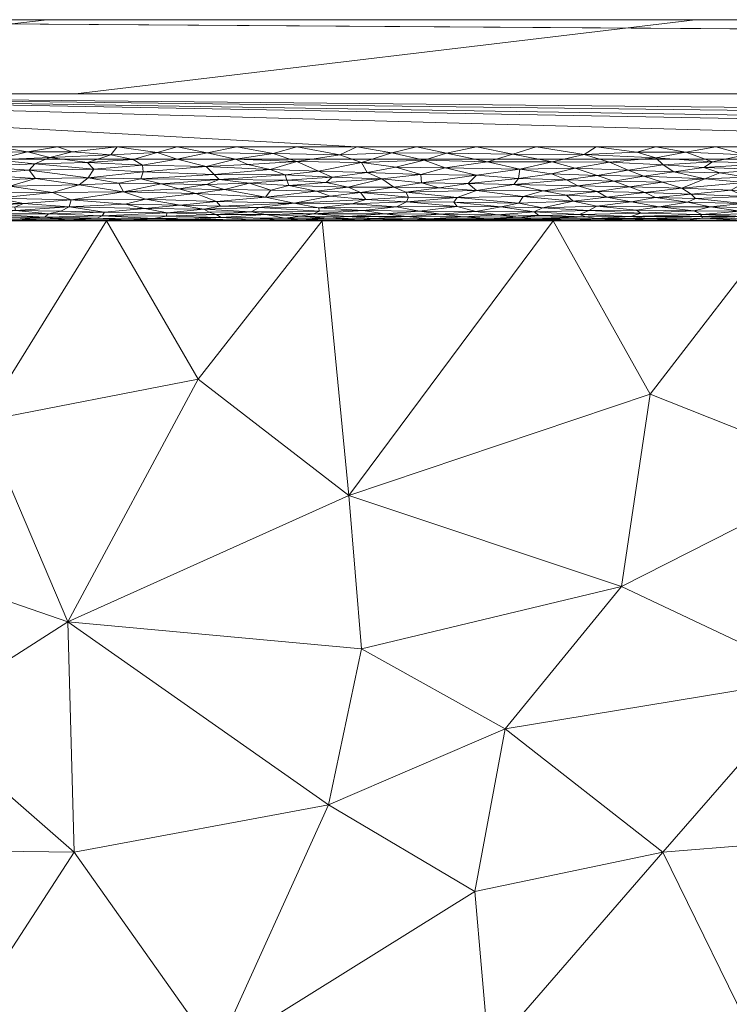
# Model space of a CAD drawing. Header units: millimetres. Extents: x -300 to 300, y 0 to 450.
# Tile 146 of 256: x 17 to 36, y 423 to 450. Entities that reach past the tile are written whole.
import ezdxf

# ---------------------------------------------------------------- set-up
doc = ezdxf.new("R2010")
doc.units = ezdxf.units.MM
doc.layers.add('A-GENM', color=13, linetype='Continuous')

# ---------------------------------------------------------------- blocks, each defined once
blk = doc.blocks.new('MODEL_CCAS0420-1080410R0 - MODEL_CCAS0420-1080410R0-453240-Preview')
at = {"layer": 'A-GENM', "lineweight": 9}
mesh = blk.add_polyface(dxfattribs=at)
corners = [(-296.159, -20, -110), (-295.657, -15.55, -110), (-294.177, -11.323, -110), (-291.793, -7.531, -110), (-288.625, -4.364, -110), (-284.831, -1.981, -110), (-280.602, -0.502, -110), (-276.147, 0, -110), (276.147, 0, -110), (280.596, -0.501, -110), (284.825, -1.978, -110), (288.619, -4.359, -110), (291.788, -7.525, -110), (294.174, -11.316, -110), (295.656, -15.545, -110), (296.159, -20, -110), (296.159, -426.171, -110), (295.658, -430.617, -110), (294.182, -434.842, -110), (291.802, -438.632, -110), (288.638, -441.797, -110), (284.848, -444.179, -110), (280.622, -445.657, -110), (276.171, -446.159, -110), (-276.171, -446.159, -110), (-280.617, -445.658, -110), (-284.842, -444.182, -110), (-288.632, -441.802, -110), (-291.797, -438.638, -110), (-294.179, -434.848, -110), (-295.657, -430.622, -110), (-296.159, -426.171, -110)]
mesh.append_faces([[corners[k] for k in face] for face in [(15, 12, 13, 14)]], dxfattribs={"vtx0": -1})
mesh.append_faces([[corners[k] for k in face] for face in [(16, 8, 15)]], dxfattribs={"vtx0": -1, "vtx1": -1})
mesh.append_faces([[corners[k] for k in face] for face in [(24, 31, 7, 8)]], dxfattribs={"vtx0": -1, "vtx1": -1, "vtx3": -1})
mesh.append_faces([[corners[k] for k in face] for face in [(31, 24, 25, 30), (18, 21, 22, 17), (17, 22, 23, 16)]], dxfattribs={"vtx0": -1, "vtx2": -1})
mesh.append_faces([[corners[k] for k in face] for face in [(0, 3, 4, 5), (0, 5, 6, 7)]], dxfattribs={"vtx0": -1, "vtx3": -1})
mesh.append_faces([[corners[k] for k in face] for face in [(28, 29, 27)]], dxfattribs={"vtx1": -1})
mesh.append_faces([[corners[k] for k in face] for face in [(25, 26, 30), (11, 12, 15, 10), (9, 10, 15, 8), (31, 0, 7)]], dxfattribs={"vtx1": -1, "vtx2": -1})
mesh.append_faces([[corners[k] for k in face] for face in [(23, 24, 8, 16)]], dxfattribs={"vtx1": -1, "vtx2": -1, "vtx3": -1})
mesh.append_faces([[corners[k] for k in face] for face in [(26, 27, 29, 30)]], dxfattribs={"vtx1": -1, "vtx3": -1})
mesh.append_faces([[corners[k] for k in face] for face in [(19, 20, 21, 18)]], dxfattribs={"vtx2": -1})
mesh.append_faces([[corners[k] for k in face] for face in [(0, 1, 2, 3)]], dxfattribs={"vtx3": -1})
mesh = blk.add_polyface(dxfattribs=at)
corners = [(-279.918, -2), (-292.651, -7.27), (-297.929, -20), (-297.929, -224.97), (-297.929, -429.94), (-292.661, -442.661), (-279.94, -447.929), (0, -447.929), (279.94, -447.929), (292.661, -442.661), (297.929, -429.94), (297.929, -224.97), (297.929, -20), (292.651, -7.27), (279.918, -2), (0, -2), (0, -3.5), (13.257, -3.5), (26.515, -3.5), (39.772, -3.5), (53.029, -3.5), (66.287, -3.5), (79.544, -3.5), (92.801, -3.5), (106.059, -3.5), (119.316, -3.5), (132.573, -3.5), (145.831, -3.5), (159.088, -3.5), (172.345, -3.5), (185.603, -3.5), (198.86, -3.5), (212.117, -3.5), (225.375, -3.5), (238.632, -3.5), (251.889, -3.5), (265.147, -3.5), (278.404, -3.5), (291.028, -7.487), (296.497, -19.511), (296.5, -32.769), (296.5, -46.026), (296.5, -59.283), (296.5, -72.541), (296.5, -85.798), (296.5, -99.055), (296.5, -112.313), (296.5, -125.57), (296.5, -138.827), (296.5, -152.085), (296.5, -165.342), (296.5, -178.599), (296.5, -191.857), (296.5, -205.114), (296.5, -218.371), (296.5, -231.629), (296.5, -244.886), (296.5, -258.143), (296.499, -271.401), (296.499, -284.658), (296.499, -297.915), (296.499, -311.173), (296.499, -324.43), (296.499, -337.687), (296.5, -350.945), (296.5, -364.202), (296.5, -377.459), (296.5, -390.717), (296.5, -403.974), (296.5, -417.231), (296.497, -430.489), (291.028, -442.513), (278.404, -446.5), (265.147, -446.5), (251.889, -446.5), (238.632, -446.5), (225.375, -446.5), (212.117, -446.5), (198.86, -446.5), (185.603, -446.5), (172.345, -446.5), (159.088, -446.5), (145.831, -446.5), (132.573, -446.5), (119.316, -446.5), (106.059, -446.5), (92.801, -446.5), (79.544, -446.5), (66.287, -446.5), (53.029, -446.5), (39.772, -446.5), (26.515, -446.5), (13.257, -446.5), (0, -446.5), (-12.926, -446.5), (-25.852, -446.5), (-38.777, -446.5), (-51.703, -446.5), (-64.629, -446.5), (-77.555, -446.5), (-90.48, -446.5), (-103.406, -446.5), (-116.332, -446.5), (-129.258, -446.5), (-142.183, -446.5), (-155.109, -446.5), (-168.035, -446.5), (-180.961, -446.5), (-193.887, -446.5), (-206.812, -446.5), (-219.738, -446.5), (-232.664, -446.5), (-245.59, -446.5), (-258.515, -446.5), (-271.441, -446.5), (-284.356, -445.968), (-294.544, -438.124), (-296.5, -425.35), (-296.5, -412.424), (-296.5, -399.498), (-296.5, -386.572), (-296.5, -373.646), (-296.5, -360.721), (-296.5, -347.795), (-296.499, -334.869), (-296.499, -321.943), (-296.499, -309.018), (-296.499, -296.092), (-296.499, -283.166), (-296.499, -270.24), (-296.5, -257.315), (-296.5, -244.389), (-296.5, -231.463), (-296.5, -218.537), (-296.5, -205.611), (-296.5, -192.686), (-296.5, -179.76), (-296.5, -166.834), (-296.5, -153.908), (-296.5, -140.983), (-296.5, -128.057), (-296.5, -115.131), (-296.5, -102.205), (-296.5, -89.28), (-296.5, -76.354), (-296.5, -63.428), (-296.5, -50.502), (-296.5, -37.576), (-296.5, -24.651), (-294.544, -11.876), (-284.356, -4.032), (-271.441, -3.5), (-258.515, -3.5), (-245.59, -3.5), (-232.664, -3.5), (-219.738, -3.5), (-206.812, -3.5), (-193.887, -3.5), (-180.961, -3.5), (-168.035, -3.5), (-155.109, -3.5), (-142.183, -3.5), (-129.258, -3.5), (-116.332, -3.5), (-103.406, -3.5), (-90.48, -3.5), (-77.555, -3.5), (-64.629, -3.5), (-51.703, -3.5), (-38.777, -3.5), (-25.852, -3.5), (-12.926, -3.5), (-294.538, -438.129), (-294.547, -438.108)]
mesh.append_faces([[corners[k] for k in face] for face in [(116, 172, 173)]])
mesh.append_faces([[corners[k] for k in face] for face in [(118, 4, 117), (6, 115, 5), (115, 6, 114), (7, 104, 6), (1, 150, 0), (151, 0, 150)]], dxfattribs={"vtx0": -1, "vtx1": -1})
mesh.append_faces([[corners[k] for k in face] for face in [(4, 124, 125), (7, 99, 100), (2, 148, 149), (149, 1, 2), (2, 141, 142), (0, 151, 152), (0, 160, 161, 15), (15, 165, 166), (15, 170, 171), (8, 81, 82, 7), (8, 72, 73), (11, 61, 62, 10), (12, 46, 47, 11), (38, 13, 14, 37), (13, 38, 39, 12)]], dxfattribs={"vtx0": -1, "vtx2": -1})
mesh.append_faces([[corners[k] for k in face] for face in [(4, 118, 119, 120), (4, 120, 121, 122), (3, 128, 129, 130), (3, 130, 131, 132), (3, 138, 139, 140), (0, 154, 155, 156), (0, 156, 157, 158), (15, 161, 162, 163), (15, 163, 164, 165), (8, 73, 74, 75), (7, 86, 87, 88), (7, 83, 84, 85), (10, 68, 69, 70), (11, 55, 56, 57), (14, 28, 29, 30), (14, 32, 33, 34), (15, 19, 20, 21), (12, 44, 45, 46), (11, 49, 50, 51), (11, 47, 48, 49), (12, 39, 40, 41)]], dxfattribs={"vtx0": -1, "vtx3": -1})
mesh.append_faces([[corners[k] for k in face] for face in [(123, 124, 4, 122), (127, 128, 3, 126), (113, 114, 6, 112), (111, 112, 6, 110), (109, 110, 6, 108), (107, 108, 6, 106), (96, 97, 7, 95), (105, 106, 6, 104), (103, 104, 7, 102), (101, 102, 7, 100), (98, 99, 7, 97), (94, 95, 7, 93), (135, 136, 3, 134), (137, 138, 3, 136), (133, 134, 3, 132), (145, 146, 2, 144), (147, 148, 2, 146), (143, 144, 2, 142), (149, 150, 1), (153, 154, 0, 152), (159, 160, 0, 158), (169, 170, 15, 168), (167, 168, 15, 166), (78, 79, 8, 77), (80, 81, 8, 79), (76, 77, 8, 75), (91, 92, 7, 90), (89, 90, 7, 88), (85, 86, 7), (82, 83, 7), (67, 68, 10, 66), (65, 66, 10, 64), (60, 61, 11, 59), (58, 59, 11, 57), (63, 64, 10, 62), (54, 55, 11, 53), (26, 27, 15, 25), (31, 32, 14, 30), (16, 17, 15, 171), (18, 19, 15, 17), (24, 25, 15, 23), (22, 23, 15, 21), (34, 35, 14), (52, 53, 11, 51), (36, 37, 14, 35), (42, 43, 12, 41), (43, 44, 12), (92, 93, 7)]], dxfattribs={"vtx1": -1, "vtx2": -1})
mesh.append_faces([[corners[k] for k in face] for face in [(3, 4, 125, 126), (2, 3, 140, 141), (71, 72, 8, 9), (70, 71, 9, 10), (27, 28, 14, 15)]], dxfattribs={"vtx1": -1, "vtx3": -1})
mesh.append_faces([[corners[k] for k in face] for face in [(4, 173, 117), (115, 172, 5)]], dxfattribs={"vtx2": -1})
mesh = blk.add_polyface(dxfattribs=at)
corners = [(-25.642, -437.08, -22.511), (-33.002, -434.631, -28.291), (-33.773, -439.822, -16.036), (-38.219, -432.158, -34.126), (-34.12, -427.459, -45.22), (-41.439, -428.049, -43.827), (-29.858, -430.788, -37.362), (-29.039, -426.392, -47.742), (-44.282, -435.027, -27.351), (-39.086, -437.717, -21.003), (-37.385, -444.5, -4.99), (-36.77, -422.038, -58.018), (-44.124, -422.037, -58.018), (-29.416, -422.039, -58.018), (-18.22, -427.451, -45.242), (-22.062, -422.039, -58.018), (-25.088, -428.737, -42.205), (-25.984, -432.94, -32.284), (-18.052, -433.671, -30.56), (-43.616, -444.5, -4.989), (-45.688, -440.095, -15.386), (-31.154, -444.5, -4.992), (-24.923, -444.5, -4.994), (-21.57, -440.227, -15.084), (-19.099, -444.5, -4.995)]
mesh.append_faces([[corners[k] for k in face] for face in [(22, 0, 21), (13, 7, 15)]], dxfattribs={"vtx0": -1, "vtx1": -1})
mesh.append_faces([[corners[k] for k in face] for face in [(0, 1, 2), (3, 4, 5), (4, 6, 7), (3, 8, 9), (9, 10, 2), (4, 11, 5), (13, 4, 7), (8, 3, 5), (14, 15, 16), (17, 0, 18), (4, 3, 6), (19, 9, 20), (1, 3, 9), (1, 9, 2), (6, 1, 17), (2, 21, 0), (8, 20, 9), (22, 23, 0), (15, 7, 16), (16, 7, 6), (16, 6, 17), (3, 1, 6), (16, 17, 18), (0, 17, 1), (0, 23, 18)]], dxfattribs={"vtx0": -1, "vtx1": -1, "vtx2": -1})
mesh.append_faces([[corners[k] for k in face] for face in [(2, 10, 21), (23, 22, 24)]], dxfattribs={"vtx0": -1, "vtx2": -1})
mesh.append_faces([[corners[k] for k in face] for face in [(11, 12, 5), (13, 11, 4), (19, 10, 9)]], dxfattribs={"vtx1": -1, "vtx2": -1})
mesh = blk.add_polyface(dxfattribs=at)
corners = [(-15.744, -439.086, -17.779), (-18.052, -433.671, -30.56), (-21.57, -440.227, -15.084), (0, -427.395, -45.376), (-4.557, -430.333, -38.443), (0, -433.27, -31.509), (-6.638, -444.5, -4.998), (0, -444.5, -5), (-4.773, -440.306, -14.9), (-7.354, -422.04, -58.018), (-14.708, -422.04, -58.018), (-11.378, -427.543, -45.028), (-18.22, -427.451, -45.242), (-9.736, -440.122, -15.334), (-13.618, -435.205, -26.941), (-19.099, -444.5, -4.995), (-13.275, -444.5, -4.997), (-25.088, -428.737, -42.205), (-4.455, -436.207, -24.575), (0, -439.145, -17.641), (-9.018, -433.544, -30.862), (-4.751, -425.825, -49.082), (0, -422.04, -58.018), (-14.042, -431.108, -36.611), (-22.062, -422.039, -58.018)]
mesh.append_faces([[corners[k] for k in face] for face in [(3, 4, 5), (9, 21, 22), (19, 8, 7)]], dxfattribs={"vtx0": -1, "vtx1": -1})
mesh.append_faces([[corners[k] for k in face] for face in [(0, 1, 2), (12, 11, 10), (0, 13, 14), (1, 0, 14), (1, 12, 17), (18, 13, 8), (16, 13, 0), (18, 20, 13), (18, 5, 4), (3, 21, 4), (23, 14, 20), (23, 11, 12), (4, 11, 20), (9, 11, 21), (4, 21, 11), (8, 19, 18), (20, 18, 4), (8, 13, 6), (0, 2, 15), (1, 14, 23), (20, 14, 13), (1, 23, 12), (11, 23, 20)]], dxfattribs={"vtx0": -1, "vtx1": -1, "vtx2": -1})
mesh.append_faces([[corners[k] for k in face] for face in [(13, 16, 6), (18, 19, 5), (21, 3, 22), (12, 10, 24)]], dxfattribs={"vtx0": -1, "vtx2": -1})
mesh.append_faces([[corners[k] for k in face] for face in [(6, 7, 8), (9, 10, 11), (15, 16, 0)]], dxfattribs={"vtx1": -1, "vtx2": -1})
mesh = blk.add_polyface(dxfattribs=at)
corners = [(-18.693, -444.5, -4.995), (-24.923, -444.5, -4.994), (-24.186, -444.5, -2), (-18.14, -444.5, -2), (-12.462, -444.5, -4.997), (-12.093, -444.5, -2), (-162.003, -444.5, -5.056), (-163.258, -444.5, -2), (-157.211, -444.5, -2), (-155.772, -444.5, -5.054), (-31.154, -444.5, -4.992), (-37.385, -444.5, -4.99), (-36.28, -444.5, -2), (-30.233, -444.5, -2), (-96.746, -444.5, -2), (-90.699, -444.5, -2), (-93.464, -444.5, -4.99), (-99.695, -444.5, -4.99), (-84.652, -444.5, -2), (-78.606, -444.5, -2), (-81.002, -444.5, -4.989), (-87.233, -444.5, -4.989), (-6.047, -444.5, -2), (-6, -444.5, -4.998), (-118.387, -444.5, -5.013), (-124.618, -444.5, -5.021), (-120.932, -444.5, -2), (-137.079, -444.5, -5.037), (-139.072, -444.5, -2), (-133.025, -444.5, -2), (-130.849, -444.5, -5.029), (-49.847, -444.5, -4.987), (-56.078, -444.5, -4.988), (-54.419, -444.5, -2), (-48.373, -444.5, -2), (0, -444.5, -2), (0, -444.5, -3.5), (-102.792, -444.5, -2), (-105.925, -444.5, -4.998), (-108.839, -444.5, -2), (-43.616, -444.5, -4.989), (-42.326, -444.5, -2), (-126.978, -444.5, -2), (-114.885, -444.5, -2), (-112.156, -444.5, -5.006), (-145.118, -444.5, -2), (-143.31, -444.5, -5.045), (-149.541, -444.5, -5.052), (0, -444.5, -5), (-74.771, -444.5, -4.989), (-72.559, -444.5, -2), (-68.54, -444.5, -4.988), (-62.309, -444.5, -4.988), (-66.513, -444.5, -2), (-168.234, -444.5, -5.058), (-169.305, -444.5, -2), (-151.165, -444.5, -2), (-60.466, -444.5, -2), (-174.465, -444.5, -5.059)]
mesh.append_faces([[corners[k] for k in face] for face in [(53, 51, 50), (20, 19, 49), (46, 28, 27), (56, 9, 8)]], dxfattribs={"vtx0": -1, "vtx1": -1})
mesh.append_faces([[corners[k] for k in face] for face in [(23, 22, 36)]], dxfattribs={"vtx0": -1, "vtx1": -1, "vtx2": -1})
mesh.append_faces([[corners[k] for k in face] for face in [(6, 7, 8, 9), (27, 28, 29, 30), (37, 17, 38, 39), (30, 29, 42, 25), (24, 26, 43, 44), (49, 19, 50, 51), (54, 55, 7, 6), (39, 38, 44, 43)]], dxfattribs={"vtx0": -1, "vtx2": -1})
mesh.append_faces([[corners[k] for k in face] for face in [(24, 25, 26), (52, 51, 53), (53, 57, 52), (37, 14, 17), (42, 26, 25), (54, 58, 55)]], dxfattribs={"vtx1": -1, "vtx2": -1})
mesh.append_faces([[corners[k] for k in face] for face in [(0, 1, 2, 3), (4, 0, 3, 5), (10, 11, 12, 13), (14, 15, 16, 17), (18, 19, 20, 21), (5, 22, 23, 4), (1, 10, 13, 2), (31, 32, 33, 34), (11, 40, 41, 12), (45, 28, 46, 47), (15, 18, 21, 16), (47, 9, 56, 45), (40, 31, 34, 41), (32, 52, 57, 33)]], dxfattribs={"vtx1": -1, "vtx3": -1})
mesh.append_faces([[corners[k] for k in face] for face in [(22, 35, 36), (36, 48, 23)]], dxfattribs={"vtx2": -1})
mesh = blk.add_polyface(dxfattribs=at)
corners = [(-34.768, -444.527, -1.674), (-36.28, -444.52, -1.719), (-35.219, -444.567, -1.485), (-36.354, -446.281, -0.014), (-35.456, -446.093, -0.046), (-37.162, -446.055, -0.055), (-35.174, -444.669, -1.196), (-36.28, -444.612, -1.341), (-36.731, -444.688, -1.153), (-37.791, -445.091, -0.581), (-36.344, -445.155, -0.52), (-36.28, -444.97, -0.711), (-37.791, -444.596, -1.385), (-34.738, -446.35, -0.006), (-35.255, -445.633, -0.205), (-36.373, -445.675, -0.185), (-35.66, -445.794, -0.136), (-36.324, -445.531, -0.257), (-34.629, -445.381, -0.347), (-35.965, -445.323, -0.387), (-36.884, -445.88, -0.105), (-37.162, -446.5), (-35.546, -446.5), (-35.223, -445.939, -0.086), (-37.384, -445.303, -0.401), (-36.203, -444.761, -1.013), (-37.791, -444.76, -1.013), (-36.739, -444.845, -0.878), (-35.138, -444.612, -1.34), (-35.409, -444.877, -0.832), (-36.731, -444.556, -1.53), (-35.383, -444.506, -1.849), (-36.28, -444.5, -2), (-37.177, -444.506, -1.849), (-34.953, -444.768, -1), (-34.768, -444.5, -2), (-34.998, -445.105, -0.567), (-34.883, -445.219, -0.466), (-34.412, -445.823, -0.125), (-34.129, -446.009, -0.067), (-34.785, -445, -0.676), (-37.487, -445.72, -0.165)]
mesh.append_faces([[corners[k] for k in face] for face in [(32, 31, 35)]], dxfattribs={"vtx0": -1, "vtx1": -1})
mesh.append_faces([[corners[k] for k in face] for face in [(0, 1, 2), (3, 4, 5), (6, 7, 8), (9, 10, 11), (8, 7, 12), (3, 13, 4), (14, 15, 16), (17, 18, 19), (16, 15, 20), (3, 22, 13), (5, 4, 23), (24, 19, 10), (25, 26, 27), (8, 25, 6), (7, 28, 2), (29, 27, 11), (27, 29, 25), (2, 30, 7), (30, 2, 1), (28, 7, 6), (31, 32, 33), (25, 29, 34), (0, 31, 1), (11, 10, 36), (19, 18, 37), (14, 18, 17), (10, 19, 37), (17, 19, 24), (23, 38, 16), (23, 16, 20), (39, 23, 4), (33, 1, 31), (40, 29, 11), (11, 36, 40), (10, 37, 36), (15, 14, 17), (14, 16, 38), (17, 41, 15), (15, 41, 20), (23, 20, 5), (6, 25, 34), (26, 25, 8)]], dxfattribs={"vtx0": -1, "vtx1": -1, "vtx2": -1})
mesh.append_faces([[corners[k] for k in face] for face in [(21, 22, 3)]], dxfattribs={"vtx1": -1, "vtx2": -1})
mesh = blk.add_polyface(dxfattribs=at)
corners = [(-35.223, -445.939, -0.086), (-34.129, -446.009, -0.067), (-34.412, -445.823, -0.125), (-33.93, -446.197, -0.026), (-34.738, -446.35, -0.006), (-33.418, -446.35, -0.006), (-34.768, -444.527, -1.674), (-34.012, -444.506, -1.839), (-35.383, -444.506, -1.849), (-35.409, -444.877, -0.832), (-34.785, -445, -0.676), (-34.021, -444.877, -0.832), (-32.579, -444.506, -1.845), (-33.256, -444.5, -2), (-35.174, -444.669, -1.196), (-33.528, -444.702, -1.124), (-33.256, -444.612, -1.341), (-32.68, -446.08, -0.049), (-33.183, -445.863, -0.111), (-33.603, -445.7, -0.174), (-33.629, -445.26, -0.433), (-32.603, -445.136, -0.537), (-33.918, -445.124, -0.549), (-35.255, -445.633, -0.205), (-34.111, -445.544, -0.25), (-34.629, -445.381, -0.347), (-34.998, -445.105, -0.567), (-33.218, -445.414, -0.326), (-34.953, -444.768, -1), (-33.404, -444.788, -0.966), (-34.768, -444.5, -2), (-33.25, -444.527, -1.674), (-33.7, -444.561, -1.508), (-35.219, -444.567, -1.485), (-33.259, -445.011, -0.664), (-34.883, -445.219, -0.466), (-32.798, -445.565, -0.239), (-35.456, -446.093, -0.046), (-35.546, -446.5), (-33.93, -446.5), (-35.138, -444.612, -1.34), (-32.314, -446.5), (-32.333, -444.898, -0.803)]
mesh.append_faces([[corners[k] for k in face] for face in [(41, 5, 39)]], dxfattribs={"vtx0": -1, "vtx1": -1})
mesh.append_faces([[corners[k] for k in face] for face in [(0, 1, 2), (3, 4, 5), (6, 7, 8), (9, 10, 11), (12, 13, 7), (14, 15, 16), (17, 18, 1), (19, 2, 18), (20, 21, 22), (23, 24, 25), (10, 26, 22), (24, 27, 25), (2, 1, 18), (15, 14, 28), (29, 28, 11), (8, 7, 30), (7, 6, 31), (32, 6, 33), (31, 12, 7), (22, 21, 34), (10, 22, 34), (22, 35, 20), (11, 10, 34), (25, 20, 35), (20, 25, 27), (24, 36, 27), (35, 22, 26), (19, 36, 24), (19, 24, 23), (23, 2, 19), (37, 3, 1), (17, 1, 3), (28, 9, 11), (6, 32, 31), (40, 32, 33), (5, 4, 39), (4, 3, 37), (14, 16, 40), (32, 40, 16), (28, 29, 15), (42, 29, 11)]], dxfattribs={"vtx0": -1, "vtx1": -1, "vtx2": -1})
mesh.append_faces([[corners[k] for k in face] for face in [(7, 13, 30), (4, 38, 39)]], dxfattribs={"vtx0": -1, "vtx2": -1})
mesh = blk.add_polyface(dxfattribs=at)
corners = [(-30.989, -444.505, -1.851), (-32.579, -444.506, -1.845), (-31.745, -444.523, -1.698), (-31.872, -444.666, -1.201), (-33.256, -444.612, -1.341), (-33.528, -444.702, -1.124), (-30.87, -444.85, -0.869), (-32.333, -444.898, -0.803), (-31.698, -445.027, -0.647), (-31.131, -446.091, -0.047), (-32.68, -446.08, -0.049), (-31.992, -446.286, -0.013), (-33.603, -445.7, -0.174), (-32.348, -445.726, -0.163), (-32.798, -445.565, -0.239), (-30.645, -444.737, -1.057), (-32.116, -444.777, -0.985), (-34.021, -444.877, -0.832), (-33.259, -445.011, -0.664), (-33.25, -444.527, -1.674), (-32.319, -444.561, -1.507), (-32.603, -445.136, -0.537), (-33.629, -445.26, -0.433), (-32.343, -445.287, -0.413), (-33.218, -445.414, -0.326), (-31.82, -445.439, -0.31), (-32.036, -444.607, -1.355), (-33.7, -444.561, -1.508), (-31.745, -444.5, -2), (-33.256, -444.5, -2), (-30.631, -444.554, -1.537), (-33.404, -444.788, -0.966), (-30.888, -445.308, -0.398), (-31.514, -445.191, -0.489), (-31.519, -445.606, -0.218), (-31.747, -445.916, -0.093), (-33.183, -445.863, -0.111), (-33.93, -446.197, -0.026), (-31.116, -445.766, -0.147), (-33.418, -446.35, -0.006), (-32.314, -446.5), (-30.699, -446.5), (-30.773, -444.644, -1.255)]
mesh.append_faces([[corners[k] for k in face] for face in [(41, 11, 40)]], dxfattribs={"vtx0": -1, "vtx1": -1})
mesh.append_faces([[corners[k] for k in face] for face in [(0, 1, 2), (3, 4, 5), (6, 7, 8), (9, 10, 11), (12, 13, 14), (15, 3, 16), (17, 18, 7), (1, 19, 2), (19, 20, 2), (21, 22, 23), (24, 23, 22), (25, 23, 24), (3, 5, 16), (4, 26, 20), (27, 4, 20), (19, 27, 20), (26, 4, 3), (0, 28, 1), (30, 2, 20), (7, 6, 16), (16, 5, 31), (7, 18, 8), (31, 7, 16), (18, 21, 8), (25, 32, 23), (8, 21, 33), (33, 21, 23), (24, 14, 25), (25, 14, 34), (35, 13, 36), (10, 9, 35), (37, 11, 10), (13, 35, 38), (26, 30, 20), (10, 35, 36), (38, 34, 13), (14, 13, 34), (36, 13, 12), (32, 33, 23), (11, 39, 40), (11, 37, 39), (42, 26, 3)]], dxfattribs={"vtx0": -1, "vtx1": -1, "vtx2": -1})
mesh.append_faces([[corners[k] for k in face] for face in [(28, 29, 1)]], dxfattribs={"vtx1": -1, "vtx2": -1})
mesh = blk.add_polyface(dxfattribs=at)
corners = [(-29.745, -444.88, -0.826), (-29.071, -444.748, -1.035), (-30.645, -444.737, -1.057), (-30.065, -446.295, -0.012), (-29.386, -446.09, -0.047), (-31.131, -446.091, -0.047), (-31.992, -446.286, -0.013), (-31.747, -445.916, -0.093), (-30.259, -445.897, -0.1), (-30.233, -444.974, -0.707), (-30.346, -445.159, -0.517), (-28.562, -445.125, -0.548), (-31.698, -445.027, -0.647), (-30.87, -444.85, -0.869), (-30.233, -444.5, -2), (-31.745, -444.5, -2), (-30.989, -444.505, -1.851), (-29.556, -444.506, -1.845), (-29.399, -444.554, -1.537), (-28.721, -444.523, -1.698), (-30.233, -444.525, -1.686), (-30.888, -445.308, -0.398), (-29.088, -445.313, -0.394), (-29.65, -444.662, -1.21), (-30.631, -444.554, -1.537), (-30.233, -444.596, -1.389), (-31.745, -444.523, -1.698), (-28.723, -444.604, -1.363), (-28.721, -444.5, -2), (-30.773, -444.644, -1.255), (-32.116, -444.777, -0.985), (-30.099, -445.48, -0.285), (-31.82, -445.439, -0.31), (-31.519, -445.606, -0.218), (-31.514, -445.191, -0.489), (-30.219, -445.642, -0.2), (-31.116, -445.766, -0.147), (-30.699, -446.5), (-29.083, -445.733, -0.16), (-29.083, -446.5), (-32.036, -444.607, -1.355), (-31.872, -444.666, -1.201), (-28.471, -445, -0.676), (-28.86, -445.509, -0.269)]
mesh.append_faces([[corners[k] for k in face] for face in [(0, 1, 2), (3, 4, 5), (6, 3, 5), (7, 5, 8), (9, 10, 11), (12, 9, 13), (17, 14, 16), (18, 19, 20), (5, 4, 8), (21, 22, 10), (12, 10, 9), (23, 2, 1), (24, 25, 18), (20, 16, 26), (16, 20, 17), (20, 24, 18), (20, 19, 17), (27, 18, 25), (25, 23, 27), (0, 2, 13), (29, 23, 25), (2, 23, 29), (13, 2, 30), (0, 13, 9), (31, 32, 33), (10, 34, 21), (35, 33, 36), (32, 31, 21), (22, 21, 31), (6, 37, 3), (35, 31, 33), (26, 24, 20), (36, 7, 8), (35, 8, 38), (8, 35, 36), (12, 34, 10), (24, 40, 25), (40, 29, 25), (2, 29, 41), (42, 0, 9), (35, 43, 31)]], dxfattribs={"vtx0": -1, "vtx1": -1, "vtx2": -1})
mesh.append_faces([[corners[k] for k in face] for face in [(14, 15, 16), (28, 14, 17), (37, 39, 3)]], dxfattribs={"vtx1": -1, "vtx2": -1})
mesh = blk.add_polyface(dxfattribs=at)
corners = [(-27.966, -444.505, -1.851), (-29.556, -444.506, -1.845), (-28.721, -444.523, -1.698), (-28.564, -444.888, -0.816), (-27.197, -445.008, -0.668), (-26.931, -444.872, -0.838), (-28.238, -445.925, -0.091), (-29.083, -445.733, -0.16), (-30.259, -445.897, -0.1), (-28.275, -446.326, -0.009), (-29.083, -446.5), (-27.467, -446.5), (-26.804, -446.338, -0.008), (-27.674, -446.134, -0.037), (-28.121, -444.674, -1.185), (-27.21, -444.612, -1.341), (-28.723, -444.604, -1.363), (-27.794, -444.555, -1.532), (-28.721, -444.5, -2), (-27.21, -444.5, -2), (-29.399, -444.554, -1.537), (-27.348, -444.523, -1.697), (-29.65, -444.662, -1.21), (-27.552, -444.763, -1.008), (-29.071, -444.748, -1.035), (-28.471, -445, -0.676), (-30.233, -444.974, -0.707), (-28.562, -445.125, -0.548), (-30.346, -445.159, -0.517), (-29.088, -445.313, -0.394), (-27.175, -445.271, -0.424), (-28.075, -445.392, -0.34), (-28.86, -445.509, -0.269), (-27.605, -445.526, -0.259), (-26.859, -445.408, -0.329), (-27.582, -445.752, -0.152), (-30.065, -446.295, -0.012), (-29.386, -446.09, -0.047), (-26.905, -445.944, -0.085), (-30.219, -445.642, -0.2), (-27.248, -445.134, -0.539), (-29.745, -444.88, -0.826), (-30.099, -445.48, -0.285)]
mesh.append_faces([[corners[k] for k in face] for face in [(18, 0, 19)]], dxfattribs={"vtx0": -1, "vtx1": -1})
mesh.append_faces([[corners[k] for k in face] for face in [(0, 1, 2), (3, 4, 5), (6, 7, 8), (12, 13, 9), (14, 15, 16), (15, 17, 16), (17, 2, 20), (0, 18, 1), (20, 16, 17), (2, 21, 0), (16, 22, 14), (23, 14, 24), (3, 23, 24), (25, 26, 27), (3, 5, 23), (14, 22, 24), (27, 28, 29), (27, 29, 30), (27, 4, 25), (31, 29, 32), (33, 34, 31), (35, 7, 6), (21, 2, 17), (31, 32, 33), (12, 9, 11), (36, 9, 37), (6, 37, 13), (37, 6, 8), (6, 38, 35), (9, 36, 10), (9, 13, 37), (33, 7, 35), (32, 39, 7), (4, 27, 40), (27, 30, 40), (24, 41, 3), (4, 3, 25), (25, 3, 41), (31, 30, 29), (32, 29, 42), (7, 33, 32), (13, 38, 6)]], dxfattribs={"vtx0": -1, "vtx1": -1, "vtx2": -1})
mesh.append_faces([[corners[k] for k in face] for face in [(9, 10, 11)]], dxfattribs={"vtx0": -1, "vtx2": -1})
mesh = blk.add_polyface(dxfattribs=at)
corners = [(-26.601, -444.683, -1.163), (-27.21, -444.612, -1.341), (-28.121, -444.674, -1.185), (-26.025, -444.774, -0.989), (-26.931, -444.872, -0.838), (-24.819, -444.85, -0.87), (-25.954, -445.264, -0.43), (-26.102, -445.076, -0.596), (-27.248, -445.134, -0.539), (-25.726, -444.958, -0.726), (-24.685, -444.686, -1.158), (-27.552, -444.763, -1.008), (-26.859, -445.408, -0.329), (-25.62, -445.405, -0.331), (-26.588, -444.506, -1.849), (-27.21, -444.5, -2), (-27.966, -444.505, -1.851), (-26.298, -444.564, -1.496), (-27.794, -444.555, -1.532), (-25.119, -444.573, -1.463), (-25.966, -444.523, -1.695), (-27.582, -445.752, -0.152), (-26.533, -445.636, -0.203), (-27.605, -445.526, -0.259), (-25.611, -444.618, -1.323), (-27.197, -445.008, -0.668), (-27.175, -445.271, -0.424), (-25.698, -444.5, -2), (-27.348, -444.523, -1.697), (-25.198, -444.506, -1.84), (-26.905, -445.944, -0.085), (-27.674, -446.134, -0.037), (-25.983, -446.069, -0.052), (-26.804, -446.338, -0.008), (-26.132, -445.804, -0.132), (-25.401, -446.281, -0.014), (-25.852, -446.5), (-27.467, -446.5), (-25.19, -445.677, -0.184), (-24.817, -445.84, -0.119), (-25.029, -445.53, -0.257), (-25.138, -445.165, -0.511), (-28.075, -445.392, -0.34)]
mesh.append_faces([[corners[k] for k in face] for face in [(15, 14, 27), (36, 33, 37)]], dxfattribs={"vtx0": -1, "vtx1": -1})
mesh.append_faces([[corners[k] for k in face] for face in [(0, 1, 2), (3, 4, 5), (6, 7, 8), (4, 9, 5), (0, 3, 10), (11, 3, 0), (12, 13, 6), (14, 15, 16), (17, 18, 1), (19, 20, 17), (21, 22, 23), (17, 1, 24), (2, 11, 0), (4, 3, 11), (9, 4, 25), (26, 6, 8), (25, 7, 9), (0, 10, 24), (0, 24, 1), (16, 28, 14), (17, 28, 18), (14, 28, 20), (29, 14, 20), (27, 14, 29), (19, 17, 24), (28, 17, 20), (30, 31, 32), (31, 33, 32), (30, 32, 34), (35, 33, 36), (33, 35, 32), (22, 21, 34), (38, 22, 34), (12, 22, 13), (32, 39, 34), (22, 40, 13), (7, 25, 8), (6, 41, 7), (6, 26, 12), (22, 12, 23), (26, 42, 12), (21, 30, 34)]], dxfattribs={"vtx0": -1, "vtx1": -1, "vtx2": -1})
mesh = blk.add_polyface(dxfattribs=at)
corners = [(-23.001, -444.743, -1.044), (-24.849, -444.761, -1.012), (-23.22, -444.86, -0.855), (-24.768, -445.298, -0.405), (-23.392, -445.137, -0.537), (-25.138, -445.165, -0.511), (-25.726, -444.958, -0.726), (-26.102, -445.076, -0.596), (-24.165, -444.971, -0.71), (-24.819, -444.85, -0.87), (-25.62, -445.405, -0.331), (-24.024, -445.455, -0.3), (-24.685, -444.686, -1.158), (-26.025, -444.774, -0.989), (-23.395, -444.665, -1.204), (-24.333, -444.623, -1.31), (-25.966, -444.523, -1.695), (-25.119, -444.573, -1.463), (-24.336, -444.528, -1.664), (-25.029, -445.53, -0.257), (-26.533, -445.636, -0.203), (-25.19, -445.677, -0.184), (-24.236, -446.102, -0.044), (-24.817, -445.84, -0.119), (-25.983, -446.069, -0.052), (-25.954, -445.264, -0.43), (-25.198, -444.506, -1.84), (-24.186, -444.5, -2), (-23.9, -444.506, -1.844), (-25.698, -444.5, -2), (-22.915, -444.54, -1.603), (-23.914, -444.574, -1.461), (-23.922, -445.744, -0.155), (-25.401, -446.281, -0.014), (-23.595, -446.314, -0.01), (-24.236, -446.5), (-23.517, -445.884, -0.104), (-25.852, -446.5), (-26.132, -445.804, -0.132), (-23.963, -445.598, -0.222), (-22.956, -445.519, -0.263), (-23.53, -445.329, -0.382), (-25.611, -444.618, -1.323)]
mesh.append_faces([[corners[k] for k in face] for face in [(35, 33, 37)]], dxfattribs={"vtx0": -1, "vtx1": -1})
mesh.append_faces([[corners[k] for k in face] for face in [(0, 1, 2), (3, 4, 5), (6, 7, 8), (6, 8, 9), (10, 11, 3), (2, 9, 8), (1, 0, 12), (5, 4, 8), (13, 9, 1), (14, 15, 12), (16, 17, 18), (10, 19, 11), (19, 20, 21), (22, 23, 24), (10, 3, 25), (16, 18, 26), (27, 26, 28), (30, 18, 31), (0, 14, 12), (21, 23, 32), (33, 34, 22), (33, 35, 34), (24, 33, 22), (23, 22, 36), (23, 21, 38), (19, 21, 39), (32, 23, 36), (11, 19, 39), (40, 11, 39), (11, 41, 3), (21, 32, 39), (15, 14, 31), (17, 15, 31), (42, 12, 15), (8, 7, 5), (1, 9, 2), (12, 13, 1), (4, 3, 41), (25, 3, 5), (18, 28, 26), (15, 17, 42), (18, 17, 31)]], dxfattribs={"vtx0": -1, "vtx1": -1, "vtx2": -1})
mesh.append_faces([[corners[k] for k in face] for face in [(27, 29, 26)]], dxfattribs={"vtx1": -1, "vtx2": -1})
mesh = blk.add_polyface(dxfattribs=at)
corners = [(-21.506, -445.235, -0.453), (-22.068, -445.021, -0.653), (-23.392, -445.137, -0.537), (-23.595, -446.314, -0.01), (-22.62, -446.5), (-21.812, -446.335, -0.008), (-22.956, -445.519, -0.263), (-22.137, -445.611, -0.215), (-21.8, -445.482, -0.284), (-22.582, -446.161, -0.032), (-21.004, -446.167, -0.031), (-23.001, -444.743, -1.044), (-21.87, -444.734, -1.062), (-22.054, -444.666, -1.202), (-24.165, -444.971, -0.71), (-22.177, -444.896, -0.806), (-21.726, -444.813, -0.926), (-22.917, -446.015, -0.065), (-24.236, -446.102, -0.044), (-23.22, -444.86, -0.855), (-23.395, -444.665, -1.204), (-23.53, -445.329, -0.382), (-24.024, -445.455, -0.3), (-22.675, -444.511, -1.79), (-21.617, -444.505, -1.863), (-22.675, -444.5, -2), (-22.194, -444.585, -1.423), (-23.914, -444.574, -1.461), (-24.336, -444.528, -1.664), (-22.915, -444.54, -1.603), (-23.9, -444.506, -1.844), (-21.349, -444.53, -1.656), (-21.004, -446.5), (-23.517, -445.884, -0.104), (-21.785, -445.968, -0.078), (-22, -445.749, -0.154), (-23.922, -445.744, -0.155), (-24.236, -446.5), (-23.963, -445.598, -0.222), (-22.282, -445.346, -0.37), (-24.186, -444.5, -2), (-21.163, -444.5, -2), (-21.088, -444.921, -0.772)]
mesh.append_faces([[corners[k] for k in face] for face in [(40, 30, 25)]], dxfattribs={"vtx0": -1, "vtx1": -1})
mesh.append_faces([[corners[k] for k in face] for face in [(0, 1, 2), (3, 4, 5), (6, 7, 8), (9, 5, 10), (11, 12, 13), (14, 1, 15), (12, 11, 16), (17, 18, 9), (16, 11, 19), (16, 19, 15), (20, 11, 13), (21, 22, 6), (23, 24, 25), (26, 27, 20), (23, 28, 29), (30, 28, 23), (29, 31, 23), (27, 26, 29), (31, 29, 26), (33, 34, 35), (9, 18, 3), (36, 35, 7), (9, 3, 5), (10, 34, 9), (9, 34, 17), (38, 36, 7), (6, 8, 39), (38, 7, 6), (35, 36, 33), (26, 20, 13), (2, 21, 39), (14, 2, 1), (2, 39, 0), (6, 39, 21), (31, 24, 23), (25, 30, 23), (14, 15, 19), (1, 42, 15), (34, 33, 17), (18, 17, 33)]], dxfattribs={"vtx0": -1, "vtx1": -1, "vtx2": -1})
mesh.append_faces([[corners[k] for k in face] for face in [(5, 4, 32), (24, 41, 25)]], dxfattribs={"vtx0": -1, "vtx2": -1})
mesh.append_faces([[corners[k] for k in face] for face in [(37, 4, 3)]], dxfattribs={"vtx1": -1, "vtx2": -1})
mesh = blk.add_polyface(dxfattribs=at)
corners = [(-21.004, -446.167, -0.031), (-20.07, -446.003, -0.068), (-21.785, -445.968, -0.078), (-21.349, -444.53, -1.656), (-19.651, -444.527, -1.671), (-20.429, -444.507, -1.836), (-18.907, -444.506, -1.838), (-21.088, -444.921, -0.772), (-20.129, -444.829, -0.901), (-21.726, -444.813, -0.926), (-20.575, -445.5, -0.274), (-19.555, -445.282, -0.417), (-21.049, -445.365, -0.357), (-19.432, -445.515, -0.266), (-21.812, -446.335, -0.008), (-20.464, -446.347, -0.007), (-19.814, -446.152, -0.034), (-21.163, -444.5, -2), (-21.617, -444.505, -1.863), (-20.732, -444.717, -1.093), (-18.983, -444.635, -1.277), (-20.705, -444.624, -1.307), (-20.148, -445.08, -0.591), (-22.068, -445.021, -0.653), (-21.506, -445.235, -0.453), (-22.177, -444.896, -0.806), (-19.046, -444.735, -1.06), (-22.054, -444.666, -1.202), (-19.604, -444.947, -0.739), (-22.282, -445.346, -0.37), (-21.8, -445.482, -0.284), (-20.027, -445.635, -0.204), (-22.137, -445.611, -0.215), (-19.651, -444.5, -2), (-20.378, -444.564, -1.499), (-22.194, -444.585, -1.423), (-20.09, -445.818, -0.127), (-21.004, -446.5), (-19.213, -446.284, -0.013), (-19.389, -446.5), (-22, -445.749, -0.154), (-21.87, -444.734, -1.062)]
mesh.append_faces([[corners[k] for k in face] for face in [(39, 15, 37)]], dxfattribs={"vtx0": -1, "vtx1": -1})
mesh.append_faces([[corners[k] for k in face] for face in [(0, 1, 2), (3, 4, 5), (4, 6, 5), (7, 8, 9), (10, 11, 12), (13, 11, 10), (0, 14, 15), (16, 1, 0), (5, 17, 18), (19, 20, 21), (22, 23, 24), (9, 25, 7), (19, 9, 8), (26, 19, 8), (19, 21, 27), (28, 8, 7), (12, 29, 30), (31, 10, 32), (18, 3, 5), (34, 21, 20), (11, 22, 24), (12, 24, 29), (35, 27, 21), (34, 35, 21), (4, 3, 34), (35, 34, 3), (23, 22, 7), (28, 7, 22), (1, 36, 2), (15, 14, 37), (38, 15, 39), (31, 40, 36), (2, 36, 40), (31, 32, 40), (15, 38, 16), (10, 12, 30), (11, 24, 12), (32, 10, 30), (13, 10, 31), (9, 19, 41), (19, 27, 41), (15, 16, 0)]], dxfattribs={"vtx0": -1, "vtx1": -1, "vtx2": -1})
mesh.append_faces([[corners[k] for k in face] for face in [(5, 33, 17)]], dxfattribs={"vtx0": -1, "vtx2": -1})
mesh = blk.add_polyface(dxfattribs=at)
corners = [(-19.555, -445.282, -0.417), (-18.14, -445.066, -0.606), (-20.148, -445.08, -0.591), (-18.086, -444.874, -0.835), (-19.046, -444.735, -1.06), (-20.129, -444.829, -0.901), (-17.639, -445.26, -0.433), (-18.983, -444.635, -1.277), (-17.434, -444.6, -1.376), (-18.843, -444.567, -1.487), (-17.565, -446.206, -0.024), (-18.587, -446.075, -0.05), (-19.213, -446.284, -0.013), (-20.732, -444.717, -1.093), (-18.907, -444.506, -1.838), (-19.651, -444.527, -1.671), (-18.054, -444.528, -1.664), (-17.53, -444.686, -1.157), (-20.378, -444.564, -1.499), (-17.712, -444.558, -1.52), (-18.754, -445.89, -0.102), (-20.09, -445.818, -0.127), (-20.07, -446.003, -0.068), (-18.605, -445.659, -0.193), (-17.177, -445.643, -0.2), (-18.356, -445.466, -0.294), (-17.384, -444.507, -1.837), (-18.14, -444.5, -2), (-19.651, -444.5, -2), (-20.429, -444.507, -1.836), (-19.604, -444.947, -0.739), (-16.853, -444.969, -0.713), (-19.432, -445.515, -0.266), (-17.012, -445.863, -0.111), (-17.163, -446.038, -0.059), (-19.389, -446.5), (-17.773, -446.5), (-18.171, -446.36, -0.006), (-17.867, -444.763, -1.008), (-19.814, -446.152, -0.034), (-16.965, -446.363, -0.005), (-20.027, -445.635, -0.204)]
mesh.append_faces([[corners[k] for k in face] for face in [(0, 1, 2), (3, 4, 5), (0, 6, 1), (7, 8, 9), (10, 11, 12), (13, 4, 7), (14, 15, 16), (9, 16, 15), (4, 17, 7), (8, 7, 17), (7, 9, 18), (16, 9, 19), (20, 21, 22), (23, 24, 25), (19, 9, 8), (9, 15, 18), (16, 26, 14), (26, 27, 14), (28, 29, 14), (1, 3, 30), (0, 25, 6), (1, 31, 3), (25, 32, 23), (24, 23, 33), (11, 34, 20), (10, 34, 11), (1, 30, 2), (3, 5, 30), (38, 17, 4), (20, 34, 33), (22, 11, 20), (39, 11, 22), (20, 23, 21), (36, 40, 37), (37, 10, 12), (35, 37, 12), (32, 41, 23), (0, 32, 25), (21, 23, 41), (33, 23, 20), (4, 3, 38), (11, 39, 12)]], dxfattribs={"vtx0": -1, "vtx1": -1, "vtx2": -1})
mesh.append_faces([[corners[k] for k in face] for face in [(14, 27, 28)]], dxfattribs={"vtx0": -1, "vtx2": -1})
mesh.append_faces([[corners[k] for k in face] for face in [(35, 36, 37)]], dxfattribs={"vtx1": -1, "vtx2": -1})
mesh = blk.add_polyface(dxfattribs=at)
corners = [(-17.177, -445.643, -0.2), (-15.51, -445.748, -0.154), (-15.9, -445.586, -0.228), (-15.294, -446.325, -0.009), (-16.088, -446.148, -0.035), (-16.965, -446.363, -0.005), (-17.434, -444.6, -1.376), (-15.553, -444.6, -1.375), (-16.628, -444.546, -1.572), (-16.302, -445.253, -0.439), (-16.486, -445.432, -0.314), (-15.018, -445.295, -0.407), (-16.628, -444.5, -2), (-18.14, -444.5, -2), (-17.384, -444.507, -1.837), (-15.872, -444.511, -1.789), (-15.459, -444.876, -0.832), (-16.853, -444.969, -0.713), (-15.531, -444.995, -0.683), (-17.012, -445.863, -0.111), (-17.53, -444.686, -1.157), (-17.867, -444.763, -1.008), (-16.642, -444.781, -0.977), (-16.147, -445.112, -0.56), (-18.14, -445.066, -0.606), (-17.639, -445.26, -0.433), (-14.642, -444.763, -1.01), (-15.825, -444.684, -1.162), (-15.116, -444.5, -2), (-15.004, -444.545, -1.58), (-18.054, -444.528, -1.664), (-18.356, -445.466, -0.294), (-15.504, -445.965, -0.079), (-17.163, -446.038, -0.059), (-17.565, -446.206, -0.024), (-16.62, -444.87, -0.84), (-18.086, -444.874, -0.835), (-16.157, -446.5), (-17.773, -446.5), (-18.171, -446.36, -0.006), (-14.913, -445.099, -0.573), (-17.712, -444.558, -1.52), (-14.639, -445.525, -0.26)]
mesh.append_faces([[corners[k] for k in face] for face in [(37, 5, 38)]], dxfattribs={"vtx0": -1, "vtx1": -1})
mesh.append_faces([[corners[k] for k in face] for face in [(0, 1, 2), (3, 4, 5), (6, 7, 8), (9, 10, 11), (14, 8, 15), (16, 17, 18), (19, 1, 0), (20, 21, 22), (23, 24, 25), (17, 24, 23), (16, 26, 22), (27, 7, 6), (27, 6, 20), (15, 12, 14), (15, 8, 29), (14, 30, 8), (10, 25, 31), (23, 25, 9), (0, 10, 31), (0, 2, 10), (32, 1, 19), (4, 33, 34), (22, 27, 20), (27, 22, 26), (35, 36, 17), (33, 32, 19), (4, 34, 5), (32, 33, 4), (7, 29, 8), (3, 5, 37), (34, 39, 5), (18, 17, 23), (22, 35, 16), (9, 40, 23), (6, 8, 41), (30, 41, 8), (10, 9, 25), (10, 2, 42), (36, 22, 21), (36, 35, 22), (17, 16, 35)]], dxfattribs={"vtx0": -1, "vtx1": -1, "vtx2": -1})
mesh.append_faces([[corners[k] for k in face] for face in [(15, 28, 12)]], dxfattribs={"vtx0": -1, "vtx2": -1})
mesh.append_faces([[corners[k] for k in face] for face in [(12, 13, 14)]], dxfattribs={"vtx1": -1, "vtx2": -1})
mesh = blk.add_polyface(dxfattribs=at)
corners = [(-279.94, -449.928, -2.07), (-278.055, -448.043, -56.035), (-276.171, -446.159, -110), (276.171, -446.159, -110), (278.055, -448.043, -56.035), (279.94, -449.928, -2.07), (0, -449.928, -2.07)]
mesh.append_faces([[corners[k] for k in face] for face in [(6, 1, 2, 3)]], dxfattribs={"vtx0": -1, "vtx3": -1})
mesh.append_faces([[corners[k] for k in face] for face in [(3, 4, 6)]], dxfattribs={"vtx1": -1, "vtx2": -1})
mesh.append_faces([[corners[k] for k in face] for face in [(4, 5, 6), (6, 0, 1)]], dxfattribs={"vtx2": -1})
mesh = blk.add_polyface(dxfattribs=at)
corners = [(-279.94, -449.928, -2.07), (0, -449.928, -2.07), (279.94, -449.928, -2.07), (279.94, -449.368, -0.611), (279.94, -447.929), (0, -447.929), (-279.94, -447.929), (-279.94, -449.368, -0.611), (146.089, -449.928, -2.07), (139.97, -447.929), (209.955, -447.929), (246.477, -447.929), (73.044, -449.928, -2.07), (213.014, -449.928, -2.07), (69.985, -447.929), (246.477, -449.928, -2.07), (-146.089, -447.929), (-139.97, -449.928, -2.07), (-209.955, -449.928, -2.07), (-246.477, -449.928, -2.07), (-73.044, -447.929), (-213.014, -447.929), (-69.985, -449.928, -2.07), (-246.477, -447.929), (36.522, -449.928, -2.07), (34.992, -447.929), (52.489, -447.929), (-34.992, -449.928, -2.07), (-36.522, -447.929), (-18.261, -447.929), (263.208, -447.929), (109.567, -449.928, -2.07), (104.977, -447.929), (122.474, -447.929), (-263.208, -449.928, -2.07), (-104.977, -449.928, -2.07), (-109.566, -447.929), (-91.305, -447.929), (174.962, -447.929), (179.551, -449.928, -2.07), (162.82, -449.928, -2.07), (-179.551, -447.929), (-174.962, -449.928, -2.07), (-192.459, -449.928, -2.07), (127.828, -449.928, -2.07), (18.261, -449.928, -2.07), (17.496, -447.929), (229.746, -449.928, -2.07), (228.216, -447.929), (-229.746, -447.929), (-228.216, -449.928, -2.07), (-54.783, -447.929), (-52.489, -449.928, -2.07), (87.481, -447.929), (91.305, -449.928, -2.07), (-127.828, -447.929), (-122.474, -449.928, -2.07), (196.283, -449.928, -2.07), (192.459, -447.929), (-157.466, -449.928, -2.07), (-162.82, -447.929), (54.783, -449.928, -2.07), (-17.496, -449.928, -2.07), (263.208, -449.928, -2.07), (-263.208, -447.929), (-87.481, -449.928, -2.07), (157.466, -447.929), (-196.283, -447.929)]
mesh.append_faces([[corners[k] for k in face] for face in [(44, 33, 31), (45, 46, 1), (49, 50, 21), (51, 52, 28), (53, 54, 32), (55, 56, 36), (57, 58, 39), (59, 60, 42)]], dxfattribs={"vtx0": -1, "vtx1": -1})
mesh.append_faces([[corners[k] for k in face] for face in [(34, 64, 7), (30, 63, 3)]], dxfattribs={"vtx0": -1, "vtx1": -1, "vtx2": -1})
mesh.append_faces([[corners[k] for k in face] for face in [(5, 62, 1, 46), (42, 60, 41, 43), (19, 23, 64, 34), (32, 54, 31, 33), (18, 67, 21, 50), (28, 52, 27, 29), (39, 58, 38, 40), (36, 56, 35, 37), (62, 5, 29, 27), (67, 18, 43, 41), (37, 35, 65), (40, 38, 66)]], dxfattribs={"vtx0": -1, "vtx2": -1})
mesh.append_faces([[corners[k] for k in face] for face in [(2, 3, 63)]], dxfattribs={"vtx1": -1})
mesh.append_faces([[corners[k] for k in face] for face in [(25, 46, 45, 24), (9, 33, 44, 8), (48, 10, 13, 47), (11, 48, 47, 15), (66, 9, 8, 40), (19, 50, 49, 23), (20, 37, 65, 22), (26, 25, 24, 61), (14, 26, 61, 12), (22, 52, 51, 20), (30, 11, 15, 63), (12, 54, 53, 14), (17, 56, 55, 16), (10, 58, 57, 13), (16, 60, 59, 17)]], dxfattribs={"vtx1": -1, "vtx3": -1})
mesh.append_faces([[corners[k] for k in face] for face in [(3, 4, 30), (64, 6, 7), (7, 0, 34)]], dxfattribs={"vtx2": -1})

msp = doc.modelspace()

# ---------------------------------------------------------------- block references
at = {"layer": 'A-GENM', "lineweight": 9, "rotation": 180}
msp.add_blockref('MODEL_CCAS0420-1080410R0 - MODEL_CCAS0420-1080410R0-453240-Preview', (0, 0, 850), dxfattribs=at)

doc.saveas('drawing.dxf')
